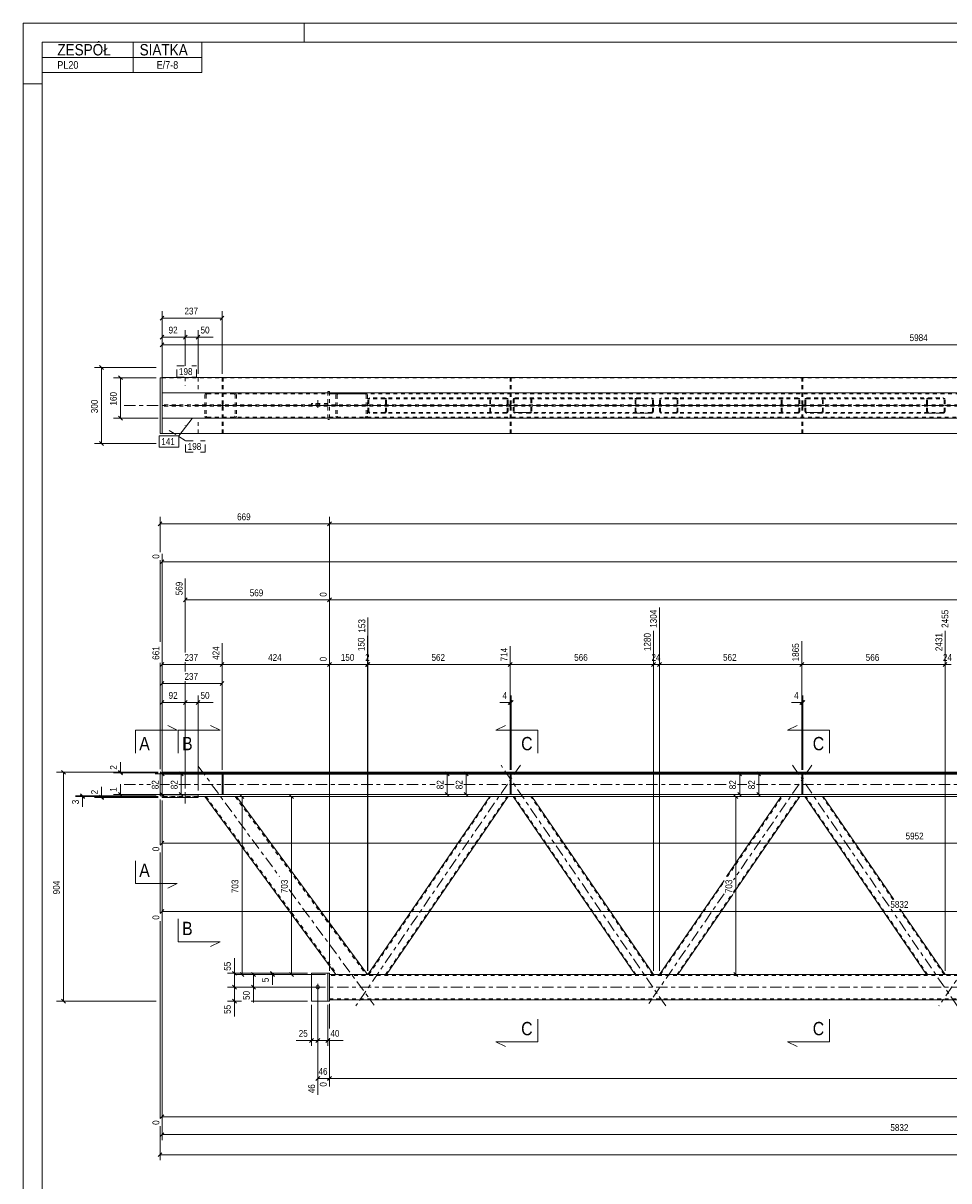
# Model space of a CAD drawing. Header units: millimetres. Extents: x 0 to 914, y 0 to 610.
# Tile 4 of 11: x 0 to 244, y 305 to 610. Entities that reach past the tile are written whole.
import ezdxf

# ---------------------------------------------------------------- set-up
doc = ezdxf.new("R2010")
doc.units = ezdxf.units.MM
for name, pattern in [('XKITLINE00', [0]), ('XKITLINE01', [4, 1, -1, 1, -1]), ('XKITLINE02', [4, 2, -2]), ('XKITLINE03', [6, 3, -1, 1, -1])]:
    doc.linetypes.add(name, pattern=pattern)
for name, color, linetype, lineweight in [('Arkusz rysunku', 3, 'Continuous', 0), ('Element', 2, 'Continuous', 0), ('Inny typ obiektu', 7, 'Continuous', 0), ('Przekrój', 7, 'Continuous', 0), ('Wymiar', 4, 'Continuous', 0), ('Znak elementu', 2, 'Continuous', 0), ('Śruba', 3, 'Continuous', 0)]:
    doc.layers.add(name, color=color, linetype=linetype, lineweight=lineweight)
doc.styles.add('ARIAL', font='ARIAL.TTF')

msp = doc.modelspace()

# ---------------------------------------------------------------- linework, layer by layer
at = {"layer": 'Arkusz rysunku', "linetype": 'XKITLINE00', "lineweight": 0}
for p, q in [((914, 610), (0, 610)), ((0, 610), (0, 0)), ((74, 605), (74, 610)), ((909, 605), (5, 605)), ((5, 605), (5, 5)), ((5, 594), (0, 594))]:
    msp.add_line(p, q, dxfattribs=at)
at = {"layer": 'Element', "linetype": 'XKITLINE00', "lineweight": 0}
for p, q in [((36.56, 516.71), (36.03, 516.71)), ((36.03, 516.71), (36.03, 502.04)), ((46.03, 516.73), (36.56, 516.73)), ((36.56, 516.73), (36.56, 516.72)), ((834.16, 516.72), (36.56, 516.72)), ((36.56, 516.72), (36.56, 512.71)), ((46.03, 516.73), (46.03, 516.72)), ((36.56, 512.72), (410.5, 512.72)), ((36.56, 506.04), (36.56, 512.71)), ((410.5, 512.71), (36.56, 512.71)), ((36.56, 512.71), (36.56, 512.71)), ((48.39, 512.71), (48.39, 512.71)), ((55.56, 512.71), (55.56, 512.71)), ((89.99, 512.71), (89.99, 512.71)), ((36.56, 506.04), (410.5, 506.04)), ((36.56, 506.04), (36.56, 506.03)), ((36.56, 506.04), (36.56, 506.04)), ((36.56, 506.03), (410.5, 506.03)), ((36.56, 506.03), (36.56, 502.04)), ((36.03, 502.04), (36.56, 502.04)), ((834.16, 502.04), (36.56, 502.04)), ((36.56, 502.03), (36.56, 502.04)), ((36.56, 502.03), (46.03, 502.03)), ((46.03, 502.03), (46.03, 502.04)), ((36.03, 412.67), (36.56, 412.67)), ((36.03, 412.67), (36.03, 406.67)), ((36.56, 412.87), (834.16, 412.87)), ((834.16, 412.87), (36.56, 412.87)), ((36.56, 412.87), (36.56, 412.75)), ((834.16, 412.75), (36.56, 412.75)), ((36.56, 412.75), (36.56, 412.48)), ((36.56, 412.53), (36.56, 406.93)), ((36.56, 412.48), (834.16, 412.48)), ((36.56, 412.34), (52.37, 412.34)), ((52.37, 412.48), (52.37, 407.01)), ((52.37, 412.48), (52.63, 412.48)), ((52.63, 412.48), (52.63, 407.01)), ((128.21, 412.34), (52.63, 412.34)), ((128.21, 412.48), (128.21, 407.01)), ((128.21, 412.48), (128.47, 412.48)), ((128.47, 412.48), (128.47, 407.01)), ((204.96, 412.34), (128.47, 412.34)), ((204.96, 412.48), (204.96, 407.01)), ((204.96, 412.48), (205.23, 412.48)), ((205.23, 412.48), (205.23, 407.01)), ((281.72, 412.34), (205.23, 412.34)), ((36.56, 406.67), (36.03, 406.67)), ((46.03, 407.05), (36.56, 407.05)), ((46.03, 406.93), (36.56, 406.93)), ((36.56, 406.93), (36.56, 406.26)), ((36.56, 406.26), (46.03, 406.26)), ((46.03, 406.93), (46.03, 407.05)), ((435.23, 407.01), (46.03, 407.01)), ((46.03, 406.26), (46.03, 406.93)), ((46.03, 406.47), (435.23, 406.47)), ((47.84, 406.47), (82.34, 359.64)), ((52.37, 407.01), (52.63, 407.01)), ((56.12, 406.47), (90.63, 359.64)), ((90.77, 359.64), (122.82, 406.47)), ((127.67, 406.47), (95.62, 359.64)), ((128.47, 407.01), (128.21, 407.01)), ((161.07, 359.64), (129.02, 406.47)), ((133.87, 406.47), (165.92, 359.64)), ((185.17, 385.42), (199.57, 406.47)), ((204.42, 406.47), (187.02, 381.04)), ((205.23, 407.01), (204.96, 407.01)), ((237.83, 359.64), (205.78, 406.47)), ((210.63, 406.47), (229.18, 379.36)), ((167.53, 359.64), (184.5, 384.44)), ((186.78, 380.7), (172.38, 359.64)), ((230.9, 376.84), (242.67, 359.64)), ((75.89, 352.64), (75.89, 359.98)), ((75.89, 359.98), (80.22, 359.98)), ((80.22, 352.64), (80.22, 359.98)), ((80.22, 359.98), (80.62, 359.98)), ((80.62, 359.98), (80.62, 352.64)), ((82.35, 359.64), (80.62, 359.64)), ((90.43, 359.64), (82.34, 359.64)), ((90.58, 359.64), (90.43, 359.64)), ((90.63, 359.64), (90.58, 359.64)), ((780.1, 359.64), (90.63, 359.64)), ((80.22, 352.64), (75.89, 352.64)), ((80.62, 352.64), (80.22, 352.64)), ((80.62, 352.98), (790.1, 352.98))]:
    msp.add_line(p, q, dxfattribs=at)
at = {"layer": 'Element', "linetype": 'XKITLINE01', "lineweight": 0}
for p, q in [((36.56, 516.73), (36.56, 516.71)), ((36.56, 516.72), (36.56, 516.71)), ((36.56, 516.72), (36.56, 512.71)), ((36.56, 516.71), (834.16, 516.71)), ((36.56, 516.71), (36.56, 512.71)), ((36.56, 516.71), (46.03, 516.71)), ((46.03, 516.71), (46.03, 516.73)), ((46.03, 516.72), (46.03, 512.72)), ((52.37, 516.71), (52.37, 509.54)), ((52.37, 516.71), (52.63, 516.71)), ((52.63, 516.71), (52.63, 509.54)), ((128.21, 516.71), (128.21, 509.54)), ((128.21, 516.71), (128.47, 516.71)), ((128.47, 516.71), (128.47, 509.54)), ((204.96, 516.71), (204.96, 509.54)), ((204.96, 516.71), (205.23, 516.71)), ((205.23, 516.71), (205.23, 509.54)), ((36.56, 512.73), (46.03, 512.73)), ((410.5, 512.71), (36.56, 512.71)), ((36.56, 512.71), (36.56, 512.71)), ((36.56, 512.71), (36.56, 512.71)), ((36.56, 502.04), (36.56, 512.71)), ((36.56, 512.71), (46.03, 512.71)), ((46.03, 512.73), (46.03, 512.71)), ((46.03, 512.71), (46.03, 512.72)), ((47.89, 512.4), (47.84, 512.2)), ((47.84, 512.2), (47.84, 506.6)), ((48.17, 512.2), (48.2, 512.3)), ((48.17, 512.2), (48.17, 506.6)), ((48.2, 512.3), (48.27, 512.38)), ((48.39, 512.71), (48.25, 512.69)), ((48.27, 512.38), (48.38, 512.44)), ((48.38, 512.44), (48.5, 512.46)), ((48.5, 512.73), (48.39, 512.71)), ((48.5, 512.73), (89.97, 512.71)), ((48.5, 512.46), (89.97, 512.45)), ((52.37, 512.71), (52.63, 512.71)), ((52.63, 512.71), (52.37, 512.71)), ((55.56, 512.71), (55.46, 512.73)), ((55.46, 512.46), (55.59, 512.44)), ((55.71, 512.69), (55.56, 512.71)), ((55.59, 512.44), (55.69, 512.38)), ((55.69, 512.38), (55.76, 512.29)), ((55.76, 512.29), (55.79, 512.19)), ((55.79, 512.19), (55.79, 506.59)), ((56.12, 512.19), (56.07, 512.4)), ((56.12, 512.19), (56.12, 506.59)), ((80.22, 513.05), (80.62, 513.05)), ((80.22, 513.05), (80.22, 505.71)), ((80.62, 513.05), (80.62, 505.71)), ((80.62, 506.05), (80.62, 512.71)), ((410.5, 512.71), (80.62, 512.71)), ((410.5, 512.45), (80.62, 512.45)), ((82.35, 512.18), (82.34, 506.58)), ((82.35, 512.18), (82.4, 512.39)), ((82.7, 512.28), (82.68, 512.18)), ((82.68, 512.18), (82.68, 506.58)), ((82.78, 512.37), (82.7, 512.28)), ((82.76, 512.68), (83.01, 512.72)), ((82.88, 512.43), (82.78, 512.37)), ((83.01, 512.45), (82.88, 512.43)), ((89.97, 512.71), (89.99, 512.71)), ((90.09, 512.43), (89.97, 512.45)), ((89.99, 512.71), (90.22, 512.67)), ((90.2, 512.37), (90.09, 512.43)), ((90.27, 512.28), (90.2, 512.37)), ((90.3, 512.18), (90.27, 512.28)), ((90.3, 512.18), (90.29, 506.58)), ((90.58, 512.38), (90.63, 512.18)), ((90.63, 512.18), (90.63, 506.58)), ((128.47, 512.71), (128.21, 512.71)), ((128.47, 512.71), (128.21, 512.71)), ((205.23, 512.71), (204.96, 512.71)), ((205.23, 512.71), (204.96, 512.71)), ((834.16, 509.54), (36.56, 509.54)), ((834.16, 509.21), (36.56, 509.21)), ((52.37, 510.54), (52.63, 510.54)), ((52.63, 509.54), (52.37, 509.54)), ((52.37, 502.05), (52.37, 509.21)), ((52.37, 509.21), (52.63, 509.21)), ((52.63, 502.05), (52.63, 509.21)), ((80.22, 509.91), (75.89, 509.91)), ((75.89, 509.91), (75.89, 509.51)), ((80.22, 509.51), (75.89, 509.51)), ((80.22, 509.91), (80.22, 509.51)), ((90.77, 510.98), (90.81, 511.13)), ((90.77, 507.78), (90.77, 510.98)), ((90.81, 511.13), (90.92, 511.26)), ((90.92, 511.26), (91.07, 511.35)), ((91.03, 511.06), (91.02, 510.98)), ((91.02, 507.78), (91.02, 510.98)), ((91.09, 511.12), (91.03, 511.06)), ((91.07, 511.35), (91.26, 511.38)), ((91.17, 511.16), (91.09, 511.12)), ((91.26, 511.18), (91.17, 511.16)), ((127.18, 511.38), (91.26, 511.38)), ((127.18, 511.18), (91.26, 511.18)), ((95.14, 511.38), (95.32, 511.35)), ((95.23, 511.16), (95.14, 511.18)), ((95.31, 511.12), (95.23, 511.16)), ((95.36, 511.06), (95.31, 511.12)), ((95.32, 511.35), (95.48, 511.26)), ((95.38, 510.98), (95.36, 511.06)), ((95.38, 507.78), (95.38, 510.98)), ((95.48, 511.26), (95.58, 511.13)), ((95.58, 511.13), (95.62, 510.98)), ((95.62, 507.78), (95.62, 510.98)), ((122.86, 511.13), (122.82, 510.98)), ((122.82, 507.78), (122.82, 510.98)), ((122.96, 511.26), (122.86, 511.13)), ((123.12, 511.35), (122.96, 511.26)), ((123.06, 510.98), (123.08, 511.06)), ((123.06, 507.78), (123.06, 510.98)), ((123.08, 511.06), (123.13, 511.12)), ((123.3, 511.38), (123.12, 511.35)), ((123.13, 511.12), (123.21, 511.16)), ((123.21, 511.16), (123.3, 511.18)), ((127.37, 511.35), (127.18, 511.38)), ((127.18, 511.18), (127.28, 511.16)), ((127.28, 511.16), (127.35, 511.12)), ((127.35, 511.12), (127.41, 511.06)), ((127.53, 511.26), (127.37, 511.35)), ((127.41, 511.06), (127.42, 510.98)), ((127.42, 507.78), (127.42, 510.98)), ((127.63, 511.13), (127.53, 511.26)), ((127.67, 510.98), (127.63, 511.13)), ((127.67, 507.78), (127.67, 510.98)), ((128.47, 510.54), (128.21, 510.54)), ((128.47, 509.54), (128.21, 509.54)), ((128.21, 502.05), (128.21, 509.21)), ((128.21, 509.21), (128.47, 509.21)), ((128.47, 502.05), (128.47, 509.21)), ((129.06, 511.13), (129.02, 510.98)), ((129.02, 510.98), (129.02, 507.78)), ((129.17, 511.26), (129.06, 511.13)), ((129.32, 511.35), (129.17, 511.26)), ((129.27, 510.98), (129.28, 511.06)), ((129.27, 510.98), (129.27, 507.78)), ((129.28, 511.06), (129.34, 511.12)), ((129.51, 511.38), (129.32, 511.35)), ((129.34, 511.12), (129.42, 511.17)), ((129.42, 511.17), (129.51, 511.18)), ((129.51, 511.38), (133.39, 511.38)), ((129.51, 511.18), (161.56, 511.18)), ((129.51, 511.18), (133.39, 511.18)), ((133.39, 511.38), (165.43, 511.38)), ((133.57, 511.35), (133.39, 511.38)), ((133.39, 511.18), (133.48, 511.17)), ((133.48, 511.17), (133.56, 511.12)), ((133.56, 511.12), (133.61, 511.06)), ((133.73, 511.26), (133.57, 511.35)), ((133.61, 511.06), (133.63, 510.98)), ((133.63, 510.98), (133.63, 507.78)), ((133.83, 511.13), (133.73, 511.26)), ((133.87, 510.98), (133.83, 511.13)), ((133.87, 510.98), (133.87, 507.78)), ((161.07, 510.98), (161.11, 511.13)), ((161.07, 507.78), (161.07, 510.98)), ((161.11, 511.13), (161.21, 511.26)), ((161.21, 511.26), (161.37, 511.35)), ((161.33, 511.06), (161.31, 510.98)), ((161.31, 507.78), (161.31, 510.98)), ((161.38, 511.12), (161.33, 511.06)), ((161.37, 511.35), (161.56, 511.38)), ((161.46, 511.16), (161.38, 511.12)), ((161.56, 511.18), (161.46, 511.16)), ((161.56, 511.38), (165.43, 511.38)), ((161.56, 511.18), (165.43, 511.18)), ((165.43, 511.38), (165.62, 511.35)), ((165.53, 511.16), (165.43, 511.18)), ((165.6, 511.12), (165.53, 511.16)), ((165.66, 511.06), (165.6, 511.12)), ((165.62, 511.35), (165.78, 511.26)), ((165.68, 510.98), (165.66, 511.06)), ((165.68, 507.78), (165.68, 510.98)), ((165.78, 511.26), (165.88, 511.13)), ((165.88, 511.13), (165.92, 510.98)), ((165.92, 507.78), (165.92, 510.98)), ((167.53, 510.98), (167.56, 511.13)), ((167.53, 507.78), (167.53, 510.98)), ((167.56, 511.13), (167.67, 511.26)), ((167.67, 511.26), (167.83, 511.35)), ((167.79, 511.06), (167.77, 510.98)), ((167.77, 507.78), (167.77, 510.98)), ((167.84, 511.12), (167.79, 511.06)), ((167.83, 511.35), (168.01, 511.38)), ((167.92, 511.16), (167.84, 511.12)), ((168.01, 511.18), (167.92, 511.16)), ((203.94, 511.38), (168.01, 511.38)), ((203.94, 511.18), (168.01, 511.18)), ((171.89, 511.38), (172.08, 511.35)), ((171.98, 511.16), (171.89, 511.18)), ((172.06, 511.12), (171.98, 511.16)), ((172.11, 511.06), (172.06, 511.12)), ((172.08, 511.35), (172.23, 511.26)), ((172.13, 510.98), (172.11, 511.06)), ((172.13, 507.78), (172.13, 510.98)), ((172.23, 511.26), (172.34, 511.13)), ((172.34, 511.13), (172.38, 510.98)), ((172.38, 507.78), (172.38, 510.98)), ((199.61, 511.13), (199.57, 510.98)), ((199.57, 507.78), (199.57, 510.98)), ((199.72, 511.26), (199.61, 511.13)), ((199.87, 511.35), (199.72, 511.26)), ((199.82, 510.98), (199.84, 511.06)), ((199.82, 507.78), (199.82, 510.98)), ((199.84, 511.06), (199.89, 511.12)), ((200.06, 511.38), (199.87, 511.35)), ((199.89, 511.12), (199.97, 511.16)), ((199.97, 511.16), (200.06, 511.18)), ((204.12, 511.35), (203.94, 511.38)), ((203.94, 511.18), (204.03, 511.16)), ((204.03, 511.16), (204.11, 511.12)), ((204.11, 511.12), (204.16, 511.06)), ((204.28, 511.26), (204.12, 511.35)), ((204.16, 511.06), (204.18, 510.98)), ((204.18, 507.78), (204.18, 510.98)), ((204.38, 511.13), (204.28, 511.26)), ((204.42, 510.98), (204.38, 511.13)), ((204.42, 507.78), (204.42, 510.98)), ((205.23, 510.54), (204.96, 510.54)), ((205.23, 509.54), (204.96, 509.54)), ((204.96, 502.05), (204.96, 509.21)), ((204.96, 509.21), (205.23, 509.21)), ((205.23, 502.05), (205.23, 509.21)), ((205.82, 511.13), (205.78, 510.98)), ((205.78, 507.78), (205.78, 510.98)), ((205.92, 511.26), (205.82, 511.13)), ((206.08, 511.35), (205.92, 511.26)), ((206.02, 510.98), (206.04, 511.06)), ((206.02, 507.78), (206.02, 510.98)), ((206.04, 511.06), (206.09, 511.12)), ((206.26, 511.38), (206.08, 511.35)), ((206.09, 511.12), (206.17, 511.17)), ((206.17, 511.17), (206.26, 511.18)), ((206.26, 511.38), (210.14, 511.38)), ((206.26, 511.18), (238.31, 511.18)), ((206.26, 511.18), (210.14, 511.18)), ((210.14, 511.38), (242.19, 511.38)), ((210.33, 511.35), (210.14, 511.38)), ((210.14, 511.18), (210.23, 511.17)), ((210.23, 511.17), (210.31, 511.12)), ((210.31, 511.12), (210.36, 511.06)), ((210.48, 511.26), (210.33, 511.35)), ((210.36, 511.06), (210.38, 510.98)), ((210.38, 507.78), (210.38, 510.98)), ((210.59, 511.13), (210.48, 511.26)), ((210.63, 510.98), (210.59, 511.13)), ((210.63, 507.78), (210.63, 510.98)), ((237.83, 510.98), (237.86, 511.13)), ((237.83, 507.78), (237.83, 510.98)), ((237.86, 511.13), (237.97, 511.26)), ((237.97, 511.26), (238.12, 511.35)), ((238.09, 511.06), (238.07, 510.98)), ((238.07, 507.78), (238.07, 510.98)), ((238.14, 511.12), (238.09, 511.06)), ((238.12, 511.35), (238.31, 511.38)), ((238.22, 511.16), (238.14, 511.12)), ((238.31, 511.18), (238.22, 511.16)), ((238.31, 511.38), (242.19, 511.38)), ((238.31, 511.18), (242.19, 511.18)), ((242.19, 511.38), (242.37, 511.35)), ((242.28, 511.16), (242.19, 511.18)), ((242.36, 511.12), (242.28, 511.16)), ((242.41, 511.06), (242.36, 511.12)), ((242.37, 511.35), (242.53, 511.26)), ((242.43, 510.98), (242.41, 511.06)), ((242.43, 507.78), (242.43, 510.98)), ((242.53, 511.26), (242.64, 511.13)), ((242.64, 511.13), (242.67, 510.98)), ((242.67, 507.78), (242.67, 510.98)), ((36.56, 506.05), (46.03, 506.05)), ((36.56, 506.05), (36.56, 502.04)), ((36.56, 506.04), (410.5, 506.04)), ((36.56, 506.04), (36.56, 506.04)), ((36.56, 506.04), (36.56, 506.04)), ((36.56, 506.02), (46.03, 506.02)), ((46.03, 502.04), (46.03, 506.05)), ((47.84, 506.6), (47.89, 506.39)), ((48.19, 506.49), (48.17, 506.6)), ((48.27, 506.41), (48.19, 506.49)), ((48.25, 506.1), (48.5, 506.06)), ((48.37, 506.35), (48.27, 506.41)), ((48.5, 506.33), (48.37, 506.35)), ((48.5, 506.33), (89.96, 506.31)), ((48.5, 506.06), (89.96, 506.05)), ((52.37, 508.21), (52.63, 508.21)), ((52.37, 506.04), (52.63, 506.04)), ((52.63, 506.04), (52.37, 506.04)), ((55.58, 506.35), (55.46, 506.33)), ((55.46, 506.06), (55.71, 506.1)), ((55.69, 506.4), (55.58, 506.35)), ((55.76, 506.49), (55.69, 506.4)), ((55.79, 506.59), (55.76, 506.49)), ((56.07, 506.39), (56.12, 506.59)), ((80.22, 505.71), (80.62, 505.71)), ((80.62, 506.31), (410.5, 506.31)), ((410.5, 506.05), (80.62, 506.05)), ((82.4, 506.38), (82.34, 506.58)), ((82.68, 506.58), (82.7, 506.48)), ((82.7, 506.48), (82.77, 506.39)), ((83.01, 506.05), (82.75, 506.09)), ((82.77, 506.39), (82.88, 506.34)), ((82.88, 506.34), (83.01, 506.32)), ((89.96, 506.31), (90.09, 506.33)), ((90.22, 506.09), (89.96, 506.05)), ((90.09, 506.33), (90.2, 506.39)), ((90.2, 506.39), (90.27, 506.48)), ((90.27, 506.48), (90.29, 506.58)), ((90.63, 506.58), (90.58, 506.38)), ((90.81, 507.63), (90.77, 507.78)), ((90.92, 507.5), (90.81, 507.63)), ((91.07, 507.41), (90.92, 507.5)), ((91.02, 507.78), (91.03, 507.7)), ((91.03, 507.7), (91.09, 507.64)), ((91.26, 507.38), (91.07, 507.41)), ((91.09, 507.64), (91.17, 507.6)), ((91.17, 507.6), (91.26, 507.58)), ((127.18, 507.58), (91.26, 507.58)), ((127.18, 507.38), (91.26, 507.38)), ((95.14, 507.58), (95.23, 507.6)), ((95.32, 507.41), (95.14, 507.38)), ((95.23, 507.6), (95.31, 507.64)), ((95.31, 507.64), (95.36, 507.7)), ((95.48, 507.5), (95.32, 507.41)), ((95.36, 507.7), (95.38, 507.78)), ((95.58, 507.63), (95.48, 507.5)), ((95.62, 507.78), (95.58, 507.63)), ((122.82, 507.78), (122.86, 507.63)), ((122.86, 507.63), (122.96, 507.5)), ((122.96, 507.5), (123.12, 507.41)), ((123.08, 507.7), (123.06, 507.78)), ((123.13, 507.64), (123.08, 507.7)), ((123.12, 507.41), (123.3, 507.38)), ((123.21, 507.6), (123.13, 507.64)), ((123.3, 507.58), (123.21, 507.6)), ((127.28, 507.6), (127.18, 507.58)), ((127.18, 507.38), (127.37, 507.41)), ((127.35, 507.64), (127.28, 507.6)), ((127.41, 507.7), (127.35, 507.64)), ((127.37, 507.41), (127.53, 507.5)), ((127.42, 507.78), (127.41, 507.7)), ((127.53, 507.5), (127.63, 507.63)), ((127.63, 507.63), (127.67, 507.78)), ((128.47, 508.21), (128.21, 508.21)), ((128.47, 506.04), (128.21, 506.04)), ((128.47, 506.04), (128.21, 506.04)), ((129.02, 507.78), (129.06, 507.63)), ((129.06, 507.63), (129.17, 507.5)), ((129.17, 507.5), (129.32, 507.41)), ((129.28, 507.7), (129.27, 507.78)), ((129.34, 507.64), (129.28, 507.7)), ((129.32, 507.41), (129.51, 507.38)), ((129.42, 507.6), (129.34, 507.64)), ((129.51, 507.58), (129.42, 507.6)), ((161.56, 507.58), (129.51, 507.58)), ((129.51, 507.58), (133.39, 507.58)), ((133.39, 507.38), (129.51, 507.38)), ((133.48, 507.6), (133.39, 507.58)), ((133.39, 507.38), (133.57, 507.41)), ((165.43, 507.38), (133.39, 507.38)), ((133.56, 507.64), (133.48, 507.6)), ((133.61, 507.7), (133.56, 507.64)), ((133.57, 507.41), (133.73, 507.5)), ((133.63, 507.78), (133.61, 507.7)), ((133.73, 507.5), (133.83, 507.63)), ((133.83, 507.63), (133.87, 507.78)), ((161.11, 507.63), (161.07, 507.78)), ((161.21, 507.5), (161.11, 507.63)), ((161.37, 507.41), (161.21, 507.5)), ((161.31, 507.78), (161.33, 507.7)), ((161.33, 507.7), (161.38, 507.64)), ((161.56, 507.38), (161.37, 507.41)), ((161.38, 507.64), (161.46, 507.6)), ((161.46, 507.6), (161.56, 507.58)), ((165.43, 507.58), (161.56, 507.58)), ((161.56, 507.38), (165.43, 507.38)), ((165.43, 507.58), (165.53, 507.6)), ((165.62, 507.41), (165.43, 507.38)), ((165.53, 507.6), (165.6, 507.64)), ((165.6, 507.64), (165.66, 507.7)), ((165.78, 507.5), (165.62, 507.41)), ((165.66, 507.7), (165.68, 507.78)), ((165.88, 507.63), (165.78, 507.5)), ((165.92, 507.78), (165.88, 507.63)), ((167.56, 507.63), (167.53, 507.78)), ((167.67, 507.5), (167.56, 507.63)), ((167.83, 507.41), (167.67, 507.5)), ((167.77, 507.78), (167.79, 507.7)), ((167.79, 507.7), (167.84, 507.64)), ((168.01, 507.38), (167.83, 507.41)), ((167.84, 507.64), (167.92, 507.6)), ((167.92, 507.6), (168.01, 507.58)), ((203.94, 507.58), (168.01, 507.58)), ((203.94, 507.38), (168.01, 507.38)), ((171.89, 507.58), (171.98, 507.6)), ((172.08, 507.41), (171.89, 507.38)), ((171.98, 507.6), (172.06, 507.64)), ((172.06, 507.64), (172.11, 507.7)), ((172.23, 507.5), (172.08, 507.41)), ((172.11, 507.7), (172.13, 507.78)), ((172.34, 507.63), (172.23, 507.5)), ((172.38, 507.78), (172.34, 507.63)), ((199.57, 507.78), (199.61, 507.63)), ((199.61, 507.63), (199.72, 507.5)), ((199.72, 507.5), (199.87, 507.41)), ((199.84, 507.7), (199.82, 507.78)), ((199.89, 507.64), (199.84, 507.7)), ((199.87, 507.41), (200.06, 507.38)), ((199.97, 507.6), (199.89, 507.64)), ((200.06, 507.58), (199.97, 507.6)), ((204.03, 507.6), (203.94, 507.58)), ((203.94, 507.38), (204.12, 507.41)), ((204.11, 507.64), (204.03, 507.6)), ((204.16, 507.7), (204.11, 507.64)), ((204.12, 507.41), (204.28, 507.5)), ((204.18, 507.78), (204.16, 507.7)), ((204.28, 507.5), (204.38, 507.63)), ((204.38, 507.63), (204.42, 507.78)), ((205.23, 508.21), (204.96, 508.21)), ((205.23, 506.04), (204.96, 506.04)), ((205.23, 506.04), (204.96, 506.04)), ((205.78, 507.78), (205.82, 507.63)), ((205.82, 507.63), (205.92, 507.5)), ((205.92, 507.5), (206.08, 507.41)), ((206.04, 507.7), (206.02, 507.78)), ((206.09, 507.64), (206.04, 507.7)), ((206.08, 507.41), (206.26, 507.38)), ((206.17, 507.6), (206.09, 507.64)), ((206.26, 507.58), (206.17, 507.6)), ((238.31, 507.58), (206.26, 507.58)), ((206.26, 507.58), (210.14, 507.58)), ((210.14, 507.38), (206.26, 507.38)), ((210.23, 507.6), (210.14, 507.58)), ((210.14, 507.38), (210.33, 507.41)), ((242.19, 507.38), (210.14, 507.38)), ((210.31, 507.64), (210.23, 507.6)), ((210.36, 507.7), (210.31, 507.64)), ((210.33, 507.41), (210.48, 507.5)), ((210.38, 507.78), (210.36, 507.7)), ((210.48, 507.5), (210.59, 507.63)), ((210.59, 507.63), (210.63, 507.78)), ((237.86, 507.63), (237.83, 507.78)), ((237.97, 507.5), (237.86, 507.63)), ((238.12, 507.41), (237.97, 507.5)), ((238.07, 507.78), (238.09, 507.7)), ((238.09, 507.7), (238.14, 507.64)), ((238.31, 507.38), (238.12, 507.41)), ((238.14, 507.64), (238.22, 507.6)), ((238.22, 507.6), (238.31, 507.58)), ((242.19, 507.58), (238.31, 507.58)), ((238.31, 507.38), (242.19, 507.38)), ((242.19, 507.58), (242.28, 507.6)), ((242.37, 507.41), (242.19, 507.38)), ((242.28, 507.6), (242.36, 507.64)), ((242.36, 507.64), (242.41, 507.7)), ((242.53, 507.5), (242.37, 507.41)), ((242.41, 507.7), (242.43, 507.78)), ((242.64, 507.63), (242.53, 507.5)), ((242.67, 507.78), (242.64, 507.63)), ((834.16, 502.05), (36.56, 502.05)), ((36.56, 502.05), (36.56, 502.04)), ((46.03, 502.05), (36.56, 502.05)), ((36.56, 502.05), (36.56, 502.03)), ((46.03, 502.05), (46.03, 502.03)), ((52.37, 502.05), (52.63, 502.05)), ((128.21, 502.05), (128.47, 502.05)), ((204.96, 502.05), (205.23, 502.05)), ((36.56, 412.87), (36.56, 411.54)), ((36.56, 412.48), (36.56, 412.87)), ((36.56, 412.87), (834.16, 412.87)), ((36.56, 412.75), (834.16, 412.75)), ((36.56, 412.67), (36.56, 406.67)), ((36.56, 412.61), (834.16, 412.61)), ((36.56, 412.61), (834.16, 412.61)), ((834.16, 412.48), (36.56, 412.48)), ((36.56, 411.54), (36.56, 407.01)), ((52.37, 407.01), (52.37, 412.61)), ((52.37, 412.61), (52.63, 412.61)), ((52.37, 412.61), (52.37, 408.01)), ((52.37, 412.61), (52.63, 412.61)), ((52.37, 412.48), (52.63, 412.48)), ((52.37, 412.34), (52.63, 412.34)), ((52.37, 412.34), (52.63, 412.34)), ((52.63, 412.34), (52.37, 412.34)), ((52.63, 411.34), (52.37, 411.34)), ((52.63, 411.34), (52.37, 411.34)), ((52.63, 412.61), (52.63, 407.01)), ((52.63, 412.61), (52.63, 408.01)), ((128.21, 407.01), (128.21, 412.61)), ((128.21, 412.61), (128.47, 412.61)), ((128.21, 412.61), (128.21, 408.01)), ((128.21, 412.61), (128.47, 412.61)), ((128.21, 412.48), (128.47, 412.48)), ((128.47, 412.34), (128.21, 412.34)), ((128.47, 412.34), (128.21, 412.34)), ((128.47, 412.34), (128.21, 412.34)), ((128.47, 411.34), (128.21, 411.34)), ((128.21, 411.34), (128.47, 411.34)), ((128.47, 412.61), (128.47, 407.01)), ((128.47, 408.01), (128.47, 412.61)), ((204.96, 407.01), (204.96, 412.61)), ((204.96, 412.61), (205.23, 412.61)), ((204.96, 412.61), (204.96, 408.01)), ((204.96, 412.61), (205.23, 412.61)), ((204.96, 412.48), (205.23, 412.48)), ((205.23, 412.34), (204.96, 412.34)), ((205.23, 412.34), (204.96, 412.34)), ((205.23, 412.34), (204.96, 412.34)), ((205.23, 411.34), (204.96, 411.34)), ((204.96, 411.34), (205.23, 411.34)), ((205.23, 412.61), (205.23, 407.01)), ((205.23, 408.01), (205.23, 412.61)), ((36.56, 406.26), (36.56, 407.05)), ((36.56, 407.05), (46.03, 407.05)), ((36.56, 407.05), (36.56, 406.93)), ((36.56, 407.01), (36.56, 406.47)), ((834.16, 407.01), (36.56, 407.01)), ((46.03, 407.01), (36.56, 407.01)), ((36.56, 406.93), (36.56, 406.67)), ((36.56, 406.93), (46.03, 406.93)), ((46.03, 406.47), (36.56, 406.47)), ((46.03, 406.39), (36.56, 406.39)), ((36.56, 406.39), (46.03, 406.39)), ((46.03, 406.26), (36.56, 406.26)), ((46.03, 407.05), (46.03, 406.26)), ((47.84, 406.47), (56.12, 406.47)), ((47.84, 406.47), (47.84, 406.47)), ((48.17, 406.47), (82.68, 359.64)), ((48.17, 406.47), (48.17, 406.47)), ((52.37, 408.01), (52.63, 408.01)), ((52.37, 408.01), (52.63, 408.01)), ((52.63, 407.01), (52.37, 407.01)), ((55.76, 406.47), (55.58, 406.47)), ((55.79, 406.47), (55.76, 406.47)), ((55.79, 406.47), (90.3, 359.64)), ((55.79, 406.47), (55.79, 406.47)), ((56.12, 406.47), (56.12, 406.47)), ((91.02, 359.64), (123.06, 406.47)), ((95.38, 359.64), (127.42, 406.47)), ((127.67, 406.47), (122.82, 406.47)), ((128.21, 408.01), (128.47, 408.01)), ((128.21, 408.01), (128.47, 408.01)), ((128.47, 407.01), (128.21, 407.01)), ((133.87, 406.47), (129.02, 406.47)), ((161.31, 359.64), (129.27, 406.47)), ((165.68, 359.64), (133.63, 406.47)), ((185.41, 385.42), (199.82, 406.47)), ((187.02, 381.4), (204.18, 406.47)), ((204.42, 406.47), (199.57, 406.47)), ((204.96, 408.01), (205.23, 408.01)), ((204.96, 408.01), (205.23, 408.01)), ((205.23, 407.01), (204.96, 407.01)), ((210.63, 406.47), (205.78, 406.47)), ((238.07, 359.64), (206.02, 406.47)), ((228.94, 379.36), (210.38, 406.47)), ((167.77, 359.64), (184.5, 384.09)), ((172.13, 359.64), (186.54, 380.7)), ((242.43, 359.64), (230.66, 376.84)), ((80.22, 359.98), (80.22, 352.64)), ((80.62, 359.64), (80.62, 352.98)), ((82.34, 359.64), (82.35, 359.64)), ((90.63, 359.64), (82.35, 359.64)), ((82.68, 359.64), (82.68, 359.64)), ((89.97, 359.64), (89.96, 359.64)), ((89.97, 359.64), (89.96, 359.64)), ((90.27, 359.64), (90.22, 359.64)), ((90.22, 359.64), (90.27, 359.64)), ((90.22, 359.64), (90.22, 359.64)), ((90.43, 359.64), (90.22, 359.64)), ((90.27, 359.64), (90.29, 359.64)), ((90.27, 359.64), (90.3, 359.64)), ((90.3, 359.64), (90.29, 359.64)), ((90.63, 359.64), (90.63, 359.64)), ((90.63, 359.64), (90.63, 359.64)), ((95.62, 359.64), (90.77, 359.64)), ((165.92, 359.64), (161.07, 359.64)), ((172.38, 359.64), (167.53, 359.64)), ((242.67, 359.64), (237.83, 359.64)), ((790.1, 359.38), (80.62, 359.38)), ((80.62, 353.24), (790.1, 353.24))]:
    msp.add_line(p, q, dxfattribs=at)
at = {"layer": 'Element', "linetype": 'XKITLINE03', "lineweight": 0}
for p, q in [((26.56, 509.38), (842.5, 509.38)), ((46.05, 509.4), (92.42, 509.38)), ((70.62, 509.38), (800.1, 509.38)), ((130.89, 509.38), (87.55, 509.38)), ((169.14, 509.38), (125.8, 509.38)), ((207.65, 509.38), (164.3, 509.38)), ((245.9, 509.38), (202.55, 509.38)), ((284.4, 509.38), (241.06, 509.38)), ((46.05, 414.52), (67.5, 385.41)), ((130.89, 414.73), (87.55, 351.39)), ((169.14, 351.39), (125.8, 414.73)), ((207.65, 414.73), (187.02, 384.59)), ((227.93, 377.64), (202.55, 414.73)), ((26.56, 409.67), (33.5, 409.67)), ((36.02, 409.67), (38.5, 409.67)), ((41.02, 409.67), (108.5, 409.67)), ((111.02, 409.67), (113.5, 409.67)), ((116.02, 409.67), (185.5, 409.67)), ((188.02, 409.67), (190.5, 409.67)), ((193.02, 409.67), (262.5, 409.67)), ((70.02, 381.99), (92.42, 351.59)), ((184.5, 380.9), (164.3, 351.39)), ((261.5, 381.26), (241.06, 351.39)), ((245.9, 351.39), (228.48, 376.84)), ((70.62, 356.31), (800.1, 356.31))]:
    msp.add_line(p, q, dxfattribs=at)
at = {"layer": 'Element', "linetype": 'XKITLINE01', "lineweight": 0}
for centre, start, end in [((48.43, 512.1), 106.7832, 150.8457), ((55.53, 512.1), 29.1124, 73.1748), ((82.93, 512.09), 106.7832, 150.8457), ((90.04, 512.09), 29.1124, 73.1748), ((48.42, 506.69), 209.1124, 253.1748), ((55.53, 506.69), 286.7832, 330.8457), ((82.93, 506.68), 209.1124, 253.1748), ((90.04, 506.67), 286.7832, 330.8457)]:
    msp.add_arc(centre, 0.614, start, end, dxfattribs=at)
at = {"layer": 'Inny typ obiektu', "linetype": 'XKITLINE00', "lineweight": 0}
for p, q in [((5, 605), (47, 605)), ((5, 605), (5, 601)), ((29, 601), (29, 605)), ((47, 601), (47, 605)), ((5, 601), (47, 601)), ((5, 601), (5, 597)), ((29, 601), (29, 597)), ((47, 601), (47, 597)), ((5, 597), (47, 597))]:
    msp.add_line(p, q, dxfattribs=at)
at = {"layer": 'Przekrój', "linetype": 'XKITLINE00', "lineweight": 0}
for p, q in [((29.56, 423.92), (29.56, 417.92)), ((29.56, 423.92), (35.56, 423.92)), ((35.56, 423.92), (40.56, 423.92)), ((40.56, 423.92), (38.06, 425.17)), ((40.84, 423.92), (40.84, 417.92)), ((40.84, 423.92), (46.84, 423.92)), ((46.84, 423.92), (51.84, 423.92)), ((51.84, 423.92), (49.34, 425.17)), ((124.47, 423.92), (126.97, 425.17)), ((129.47, 423.92), (124.47, 423.92)), ((135.47, 423.92), (129.47, 423.92)), ((135.47, 423.92), (135.47, 417.92)), ((201.23, 423.92), (203.73, 425.17)), ((206.23, 423.92), (201.23, 423.92)), ((212.23, 423.92), (206.23, 423.92)), ((212.23, 423.92), (212.23, 417.92)), ((29.56, 383.59), (29.56, 389.59)), ((29.56, 383.59), (35.56, 383.59)), ((35.56, 383.59), (40.56, 383.59)), ((40.56, 383.59), (38.06, 382.34)), ((40.84, 368.28), (40.84, 374.28)), ((40.84, 368.28), (46.84, 368.28)), ((46.84, 368.28), (51.84, 368.28)), ((51.84, 368.28), (49.34, 367.03)), ((135.47, 341.93), (135.47, 347.93)), ((212.23, 341.93), (212.23, 347.93)), ((124.47, 341.93), (126.97, 340.68)), ((129.47, 341.93), (124.47, 341.93)), ((135.47, 341.93), (129.47, 341.93)), ((201.23, 341.93), (203.73, 340.68)), ((206.23, 341.93), (201.23, 341.93)), ((212.23, 341.93), (206.23, 341.93))]:
    msp.add_line(p, q, dxfattribs=at)
at = {"layer": 'Wymiar', "linetype": 'XKITLINE00', "lineweight": 0}
for p, q in [((36.56, 517.72), (36.56, 534.24)), ((52.37, 517.71), (52.37, 534.24)), ((37.07, 532.89), (36.05, 531.87)), ((36.56, 532.38), (52.37, 532.38)), ((52.87, 532.89), (51.86, 531.87)), ((37.07, 527.89), (36.05, 526.87)), ((36.56, 517.73), (36.56, 529.24)), ((36.56, 527.38), (42.69, 527.38)), ((36.56, 513.71), (36.56, 527.24)), ((43.2, 527.89), (42.19, 526.87)), ((43.2, 527.89), (42.19, 526.87)), ((42.69, 519.83), (42.69, 529.24)), ((42.69, 519.83), (42.69, 529.24)), ((42.69, 527.38), (46.03, 527.38)), ((46.54, 527.89), (45.52, 526.87)), ((46.03, 517.73), (46.03, 529.24)), ((46.03, 527.38), (50.05, 527.38)), ((46.03, 527.38), (50.05, 527.38)), ((37.07, 525.89), (36.05, 524.87)), ((36.56, 525.38), (435.49, 525.38)), ((35.03, 519.37), (18.76, 519.37)), ((20.11, 519.88), (21.13, 518.86)), ((20.62, 499.38), (20.62, 519.37)), ((35.03, 516.71), (23.76, 516.71)), ((25.11, 517.22), (26.13, 516.2)), ((25.62, 506.04), (25.62, 516.71)), ((42.69, 515.75), (42.69, 516.83)), ((42.69, 515.75), (42.69, 516.83)), ((35.56, 506.04), (23.76, 506.04)), ((25.11, 506.55), (26.13, 505.53)), ((20.11, 499.89), (21.13, 498.87)), ((35.03, 499.38), (18.76, 499.38)), ((36.54, 478.75), (35.52, 477.73)), ((36.03, 470.76), (36.03, 480.1)), ((81.13, 478.75), (80.11, 477.73)), ((81.13, 478.75), (80.11, 477.73)), ((80.62, 360.64), (80.62, 480.1)), ((80.62, 360.64), (80.62, 480.1)), ((36.03, 478.24), (80.62, 478.24)), ((80.62, 478.24), (790.1, 478.24)), ((36.56, 408.05), (36.56, 470.4)), ((36.03, 447.23), (36.03, 468.7)), ((37.07, 468.75), (36.05, 467.73)), ((36.56, 468.24), (834.16, 468.24)), ((42.69, 444.36), (42.69, 463.87)), ((80.62, 360.64), (80.62, 460.4)), ((80.62, 360.64), (80.62, 460.4)), ((43.2, 458.75), (42.19, 457.73)), ((42.69, 458.24), (80.62, 458.24)), ((81.13, 458.75), (80.11, 457.73)), ((81.13, 458.75), (80.11, 457.73)), ((80.62, 458.24), (828.03, 458.24)), ((167.53, 360.64), (167.53, 456.22)), ((167.53, 444.36), (167.53, 456.22)), ((90.77, 360.64), (90.77, 453.63)), ((90.77, 444.36), (90.77, 453.63)), ((90.63, 444.36), (90.63, 448.77)), ((90.63, 360.64), (90.63, 448.77)), ((165.92, 444.36), (165.92, 450.1)), ((165.92, 360.64), (165.92, 450.1)), ((242.67, 444.36), (242.67, 450.1)), ((242.67, 360.64), (242.67, 450.1)), ((36.56, 408.05), (36.56, 446.87)), ((52.37, 413.48), (52.37, 446.87)), ((52.37, 413.48), (52.37, 446.87)), ((128.21, 413.48), (128.21, 446.07)), ((128.21, 413.48), (128.21, 446.07)), ((204.96, 413.48), (204.96, 447.4)), ((204.96, 413.48), (204.96, 447.4)), ((37.07, 441.75), (36.05, 440.73)), ((42.69, 439.36), (42.69, 441.84)), ((52.87, 441.75), (51.86, 440.73)), ((52.87, 441.75), (51.86, 440.73)), ((81.13, 441.75), (80.11, 440.73)), ((81.13, 441.75), (80.11, 440.73)), ((80.62, 360.64), (80.62, 443.4)), ((80.62, 360.64), (80.62, 443.4)), ((91.14, 441.75), (90.12, 440.73)), ((91.14, 441.75), (90.12, 440.73)), ((91.28, 441.75), (90.26, 440.73)), ((91.28, 441.75), (90.26, 440.73)), ((90.63, 360.64), (90.63, 441.84)), ((90.77, 360.64), (90.77, 441.84)), ((128.71, 441.75), (127.7, 440.73)), ((128.71, 441.75), (127.7, 440.73)), ((166.43, 441.75), (165.41, 440.73)), ((166.43, 441.75), (165.41, 440.73)), ((165.92, 360.64), (165.92, 441.84)), ((168.04, 441.75), (167.02, 440.73)), ((168.04, 441.75), (167.02, 440.73)), ((167.53, 360.64), (167.53, 441.84)), ((205.47, 441.75), (204.45, 440.73)), ((205.47, 441.75), (204.45, 440.73)), ((243.18, 441.75), (242.16, 440.73)), ((243.18, 441.75), (242.16, 440.73)), ((242.67, 360.64), (242.67, 441.84)), ((36.03, 413.67), (36.03, 441.7)), ((36.56, 441.24), (52.37, 441.24)), ((52.37, 441.24), (80.62, 441.24)), ((80.62, 441.24), (90.63, 441.24)), ((90.63, 441.24), (90.77, 441.24)), ((90.77, 441.24), (128.21, 441.24)), ((128.21, 441.24), (165.92, 441.24)), ((165.92, 441.24), (167.53, 441.24)), ((167.53, 441.24), (204.96, 441.24)), ((204.96, 441.24), (242.67, 441.24)), ((242.67, 441.24), (244.28, 441.24)), ((37.07, 436.75), (36.05, 435.73)), ((36.56, 413.87), (36.56, 438.1)), ((36.56, 436.24), (52.37, 436.24)), ((42.69, 408.62), (42.69, 436.84)), ((52.87, 436.75), (51.86, 435.73)), ((52.37, 413.61), (52.37, 438.1)), ((36.56, 408.05), (36.56, 433.1)), ((42.69, 408.62), (42.69, 433.1)), ((42.69, 408.62), (42.69, 433.1)), ((46.03, 408.05), (46.03, 433.1)), ((128.21, 413.48), (128.21, 433.1)), ((128.47, 413.48), (128.47, 433.1)), ((204.96, 413.48), (204.96, 433.1)), ((205.23, 413.48), (205.23, 433.1)), ((37.07, 431.75), (36.05, 430.73)), ((36.56, 431.24), (42.69, 431.24)), ((43.2, 431.75), (42.19, 430.73)), ((43.2, 431.75), (42.19, 430.73)), ((42.69, 431.24), (46.03, 431.24)), ((46.54, 431.75), (45.52, 430.73)), ((46.03, 431.24), (50.05, 431.24)), ((46.03, 431.24), (50.05, 431.24)), ((128.21, 431.24), (125.52, 431.24)), ((128.21, 431.24), (125.52, 431.24)), ((128.71, 431.75), (127.7, 430.73)), ((128.98, 431.75), (127.96, 430.73)), ((128.21, 431.24), (128.47, 431.24)), ((204.96, 431.24), (202.28, 431.24)), ((204.96, 431.24), (202.28, 431.24)), ((205.47, 431.75), (204.45, 430.73)), ((205.74, 431.75), (204.72, 430.73)), ((204.96, 431.24), (205.23, 431.24)), ((25.62, 412.87), (25.62, 415.56)), ((25.62, 412.87), (25.62, 415.56)), ((35.03, 412.87), (8.76, 412.87)), ((10.11, 413.38), (11.13, 412.36)), ((10.62, 352.64), (10.62, 412.87)), ((35.56, 412.87), (23.76, 412.87)), ((35.56, 412.75), (23.76, 412.75)), ((25.11, 413.38), (26.13, 412.36)), ((25.11, 413.26), (26.13, 412.24)), ((25.62, 412.75), (25.62, 412.87)), ((51.37, 412.48), (34.76, 412.48)), ((36.11, 412.99), (37.13, 411.97)), ((36.62, 407.01), (36.62, 412.48)), ((51.63, 412.48), (39.76, 412.48)), ((41.11, 412.99), (42.13, 411.97)), ((41.62, 407.01), (41.62, 412.48)), ((127.21, 412.48), (109.76, 412.48)), ((111.11, 412.99), (112.13, 411.97)), ((111.62, 407.01), (111.62, 412.48)), ((127.47, 412.48), (114.76, 412.48)), ((116.11, 412.99), (117.13, 411.97)), ((116.62, 407.01), (116.62, 412.48)), ((203.96, 412.48), (186.76, 412.48)), ((188.11, 412.99), (189.13, 411.97)), ((188.62, 407.01), (188.62, 412.48)), ((204.23, 412.48), (191.76, 412.48)), ((193.11, 412.99), (194.13, 411.97)), ((193.62, 407.01), (193.62, 412.48)), ((20.62, 406.39), (20.62, 409.07)), ((20.62, 406.39), (20.62, 409.07)), ((25.62, 407.05), (25.62, 409.74)), ((25.62, 407.05), (25.62, 409.74)), ((35.03, 406.67), (13.76, 406.67)), ((35.56, 406.47), (13.76, 406.47)), ((15.11, 407.18), (16.13, 406.16)), ((15.11, 406.98), (16.13, 405.96)), ((15.62, 406.47), (15.62, 406.67)), ((15.62, 406.47), (15.62, 403.79)), ((15.62, 406.47), (15.62, 403.79)), ((35.56, 406.39), (18.76, 406.39)), ((35.56, 406.26), (18.76, 406.26)), ((20.11, 406.89), (21.13, 405.88)), ((20.11, 406.77), (21.13, 405.75)), ((20.62, 406.26), (20.62, 406.39)), ((35.56, 407.05), (23.76, 407.05)), ((51.37, 407.01), (23.76, 407.01)), ((25.11, 407.56), (26.13, 406.54)), ((25.11, 407.52), (26.13, 406.5)), ((25.62, 407.01), (25.62, 407.05)), ((51.37, 407.01), (34.76, 407.01)), ((36.03, 405.67), (36.03, 393.78)), ((36.11, 407.52), (37.13, 406.5)), ((36.56, 405.47), (36.56, 320.09)), ((36.56, 405.47), (36.56, 392.09)), ((36.56, 405.47), (36.56, 316.09)), ((36.56, 405.47), (36.56, 374.09)), ((51.37, 407.01), (39.76, 407.01)), ((41.11, 407.52), (42.13, 406.5)), ((57.11, 406.98), (58.13, 405.96)), ((57.12, 406.47), (59.06, 406.47)), ((57.62, 359.64), (57.62, 406.47)), ((132.87, 406.47), (68.76, 406.47)), ((70.11, 406.98), (71.13, 405.96)), ((70.62, 359.64), (70.62, 406.47)), ((127.21, 407.01), (109.76, 407.01)), ((111.11, 407.52), (112.13, 406.5)), ((127.21, 407.01), (114.76, 407.01)), ((116.11, 407.52), (117.13, 406.5)), ((209.63, 406.47), (185.76, 406.47)), ((203.96, 407.01), (186.76, 407.01)), ((187.11, 406.98), (188.13, 405.96)), ((187.62, 359.64), (187.62, 406.47)), ((188.11, 407.52), (189.13, 406.5)), ((203.96, 407.01), (191.76, 407.01)), ((193.11, 407.52), (194.13, 406.5)), ((37.07, 394.75), (36.05, 393.73)), ((36.56, 394.24), (433.36, 394.24)), ((36.03, 391.73), (36.03, 375.78)), ((37.07, 376.75), (36.05, 375.73)), ((36.56, 376.24), (425.36, 376.24)), ((36.03, 373.73), (36.03, 321.78)), ((55.62, 359.98), (55.62, 364)), ((55.62, 359.98), (55.62, 364)), ((74.89, 359.98), (53.76, 359.98)), ((55.11, 360.49), (56.13, 359.47)), ((55.62, 356.31), (55.62, 359.98)), ((79.62, 359.64), (55.76, 359.64)), ((57.11, 360.15), (58.13, 359.13)), ((79.62, 359.64), (58.76, 359.64)), ((60.11, 360.15), (61.13, 359.13)), ((60.62, 356.31), (60.62, 359.64)), ((74.89, 359.98), (63.76, 359.98)), ((79.62, 359.64), (63.76, 359.64)), ((65.11, 360.49), (66.13, 359.47)), ((65.11, 360.15), (66.13, 359.13)), ((65.62, 359.64), (65.62, 359.98)), ((65.62, 359.64), (65.62, 356.96)), ((65.62, 359.64), (65.62, 356.96)), ((79.62, 359.64), (68.76, 359.64)), ((70.11, 360.15), (71.13, 359.13)), ((198.57, 359.64), (185.76, 359.64)), ((187.11, 360.15), (188.13, 359.13)), ((55.11, 356.82), (56.13, 355.8)), ((55.11, 356.82), (56.13, 355.8)), ((60.11, 356.82), (61.13, 355.8)), ((76.55, 356.31), (53.76, 356.31)), ((76.55, 356.31), (53.76, 356.31)), ((55.62, 352.64), (55.62, 356.31)), ((76.55, 356.31), (58.76, 356.31)), ((60.62, 356.31), (60.62, 352.29)), ((60.62, 356.31), (60.62, 352.29)), ((77.55, 355.31), (77.55, 328.02)), ((77.55, 355.31), (77.55, 340.87)), ((77.55, 355.31), (77.55, 340.87)), ((35.03, 352.64), (8.76, 352.64)), ((10.11, 353.15), (11.13, 352.13)), ((57.5, 352.64), (53.76, 352.64)), ((55.11, 353.15), (56.13, 352.13)), ((55.62, 352.64), (55.62, 348.62)), ((55.62, 352.64), (55.62, 348.62)), ((74.89, 352.64), (60.02, 352.64)), ((75.89, 351.64), (75.89, 340.87)), ((80.22, 351.64), (80.22, 340.87)), ((80.62, 351.98), (80.62, 345.43)), ((80.62, 351.98), (80.62, 345.43)), ((75.89, 342.31), (71.87, 342.31)), ((75.89, 342.31), (71.87, 342.31)), ((76.4, 342.82), (75.38, 341.8)), ((75.89, 342.31), (77.55, 342.31)), ((78.06, 342.82), (77.04, 341.8)), ((78.06, 342.82), (77.04, 341.8)), ((77.55, 342.31), (80.22, 342.31)), ((80.73, 342.82), (79.71, 341.8)), ((80.22, 342.31), (84.24, 342.31)), ((80.22, 342.31), (84.24, 342.31)), ((80.62, 342.91), (80.62, 335.43)), ((80.62, 342.91), (80.62, 330.16)), ((78.06, 332.82), (77.04, 331.8)), ((77.55, 332.31), (80.62, 332.31)), ((81.13, 332.82), (80.11, 331.8)), ((81.13, 332.82), (80.16, 331.85)), ((80.62, 332.91), (80.62, 330.16)), ((80.62, 332.31), (793.17, 332.31)), ((37.07, 322.75), (36.05, 321.73)), ((36.56, 322.24), (814.6, 322.24)), ((36.03, 319.73), (36.03, 310.8)), ((37.07, 318.04), (36.05, 317.03)), ((36.56, 317.53), (425.36, 317.53)), ((36.54, 312.75), (35.52, 311.73)), ((36.03, 312.24), (834.69, 312.24))]:
    msp.add_line(p, q, dxfattribs=at)
at = {"layer": 'Znak elementu', "linetype": 'XKITLINE02', "lineweight": 0}
for p, q in [((40.42, 519.83), (45.63, 519.83)), ((40.42, 516.83), (40.42, 519.83)), ((45.63, 516.83), (45.63, 519.83)), ((40.42, 516.83), (45.63, 516.83)), ((38.47, 502.85), (40.7, 501.41)), ((40.98, 501.23), (42.72, 500.11)), ((42.72, 500.11), (47.92, 500.11)), ((42.72, 497.11), (42.72, 500.11)), ((47.92, 497.11), (47.92, 500.11)), ((42.72, 497.11), (47.92, 497.11))]:
    msp.add_line(p, q, dxfattribs=at)
at = {"layer": 'Znak elementu', "linetype": 'XKITLINE00', "lineweight": 0}
for p, q in [((44.48, 505.97), (40.98, 501.41)), ((35.77, 501.41), (40.98, 501.41)), ((35.77, 498.41), (35.77, 501.41)), ((40.98, 498.41), (40.98, 501.41)), ((35.77, 498.41), (40.98, 498.41))]:
    msp.add_line(p, q, dxfattribs=at)
at = {"layer": 'Śruba', "linetype": 'XKITLINE02', "lineweight": 0}
for p, q in [((42.69, 514.65), (42.69, 514.75)), ((77.09, 509.51), (77.09, 509.91)), ((77.55, 508.81), (77.55, 510.81)), ((78.02, 509.51), (78.02, 509.91)), ((42.69, 504.1), (42.69, 504.01))]:
    msp.add_line(p, q, dxfattribs=at)
at = {"layer": 'Śruba', "linetype": 'XKITLINE00', "lineweight": 0}
for p, q in [((42.69, 404.62), (42.69, 407.62)), ((42.69, 404.62), (42.69, 407.62)), ((77.55, 355.38), (77.55, 357.24)), ((76.62, 356.31), (78.49, 356.31))]:
    msp.add_line(p, q, dxfattribs=at)
msp.add_circle((77.55, 356.31), 0.467, dxfattribs=at)

# ---------------------------------------------------------------- texts
at = {"layer": 'Inny typ obiektu', "style": 'ARIAL', "width": 0.85}
for s, height, p in [('ZESPÓŁ', 3, (9, 601.5)), ('SIATKA', 3, (30.66, 601.5)), ('E/7-8', 2, (35.15, 598)), ('PL20', 2, (9, 598))]:
    msp.add_text(s, height=height, dxfattribs=at).set_placement(p)
at = {"layer": 'Przekrój', "style": 'ARIAL', "width": 0.85}
for s, p in [('A', (30.56, 418.67)), ('B', (41.84, 418.67)), ('C', (131.1, 418.67)), ('C', (207.86, 418.67)), ('A', (30.56, 385.34)), ('B', (41.84, 370.03)), ('C', (131.1, 343.68)), ('C', (207.86, 343.68))]:
    msp.add_text(s, height=3.5, dxfattribs=at).set_placement(p)
at = {"layer": 'Wymiar', "style": 'ARIAL', "width": 0.85}
for s, p in [('237', (42.46, 533.34)), ('92', (38.29, 528.34)), ('50', (46.7, 528.34)), ('5984', (233.36, 526.34)), ('669', (56.32, 479.2)), ('569', (59.65, 459.2)), ('237', (42.46, 442.2)), ('424', (64.49, 442.2)), ('150', (83.62, 442.2)), ('2', (90.03, 442.2)), ('562', (107.49, 442.2)), ('566', (145.06, 442.2)), ('24', (165.39, 442.2)), ('562', (184.24, 442.2)), ('566', (221.81, 442.2)), ('24', (242.14, 442.2)), ('237', (42.46, 437.2)), ('92', (38.29, 432.2)), ('50', (46.7, 432.2)), ('4', (126.2, 432.2)), ('4', (202.95, 432.2)), ('5952', (232.29, 395.2)), ('5832', (228.29, 377.2)), ('25', (72.54, 343.27)), ('40', (80.89, 343.27)), ('46', (77.75, 333.27)), ('5832', (228.29, 318.49))]:
    msp.add_text(s, height=1.8, dxfattribs=at).set_placement(p)
for s, p in [('160', (24.66, 509.37)), ('300', (19.66, 507.37)), ('0', (35.84, 469.06)), ('569', (41.97, 459.46)), ('0', (79.9, 459.06)), ('1304', (166.81, 450.88)), ('2455', (243.56, 450.88)), ('153', (90.05, 449.62)), ('150', (89.91, 444.76)), ('1280', (165.2, 444.76)), ('2431', (241.95, 444.76)), ('661', (35.84, 442.46)), ('424', (51.65, 442.46)), ('714', (127.49, 442.06)), ('1865', (204.24, 442.06)), ('0', (79.9, 442.06)), ('2', (24.66, 413.55)), ('1', (24.66, 407.73)), ('82', (35.66, 408.41)), ('82', (40.66, 408.41)), ('82', (110.66, 408.41)), ('82', (115.66, 408.41)), ('82', (187.66, 408.41)), ('82', (192.66, 408.41)), ('3', (14.66, 404.46)), ('2', (19.66, 407.06)), ('0', (35.84, 392.09)), ('904', (9.66, 380.76)), ('703', (56.66, 381.06)), ('703', (69.66, 381.06)), ('703', (186.66, 381.06)), ('0', (35.84, 374.09)), ('55', (54.66, 360.65)), ('5', (64.66, 357.63)), ('50', (59.66, 352.97)), ('55', (54.66, 349.3)), ('46', (76.83, 328.42)), ('0', (79.9, 330.16)), ('0', (35.84, 320.09))]:
    msp.add_text(s, height=1.8, rotation=90.0002, dxfattribs=at).set_placement(p)
at = {"layer": 'Znak elementu', "style": 'ARIAL', "width": 0.85}
for s, p in [('198', (41.02, 517.43)), ('141', (36.37, 499.01)), ('198', (43.32, 497.71))]:
    msp.add_text(s, height=1.8, dxfattribs=at).set_placement(p)

doc.saveas('drawing.dxf')
